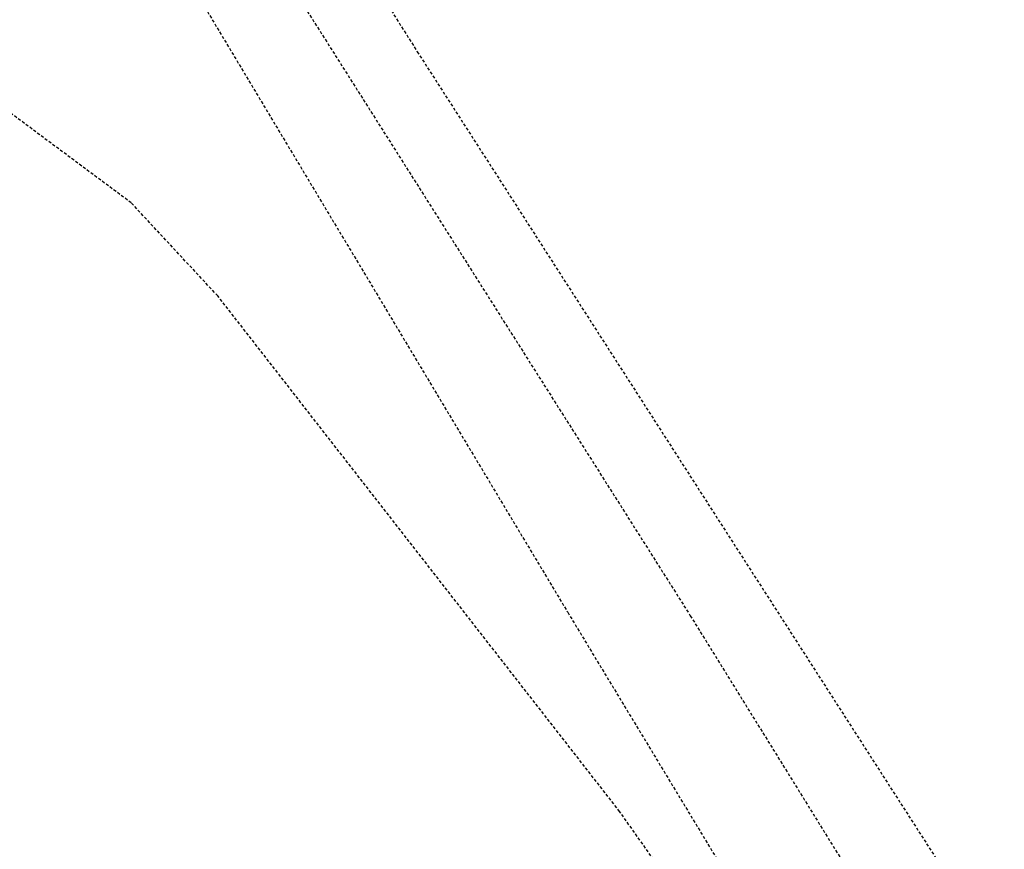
# Model space of a CAD drawing. Header units: feet. Extents: x -2779 to 2255280, y -1593 to 614924.
# Tile 61 of 125: x 2243759 to 2243814, y 596046 to 596092. Entities that reach past the tile are written whole.
import ezdxf
from ezdxf import colors
from ezdxf.entities.mleader import LeaderData, LeaderLine
from ezdxf.math import Vec2, Vec3

# ---------------------------------------------------------------- set-up
doc = ezdxf.new("R2010")
doc.units = ezdxf.units.FT
doc.header["$MEASUREMENT"] = 0
doc.linetypes.add('OhDOT_USTN3', pattern=[0.22, 0.165, -0.055])
doc.layers.add('DT_X_Contour_Minor', color=136, linetype='OhDOT_USTN3')
doc.layers.add('SH_TEXT_DR_Junction_Labels_South System', color=7, linetype='Continuous')
doc.styles.add('Slanted-Normal', font='font31.shx', dxfattribs={"height": 0.14})

# ---------------------------------------------------------------- blocks, each defined once
blk = doc.blocks.new('_Dot')
at = {"color": 0, "linetype": 'ByBlock', "lineweight": -2}
blk.add_line((-0.5, 0), (-1, 0), dxfattribs=at)
at = {"color": 0, "linetype": 'ByBlock', "const_width": 0.5}
blk.add_lwpolyline([(-0.25, 0, 1), (0.25, 0, 1)], format="xyb", close=True, dxfattribs=at)

msp = doc.modelspace()

# ---------------------------------------------------------------- linework, layer by layer
at = {"layer": 'DT_X_Contour_Minor'}
for points in [[(2243498.559, 596541.845), (2243525.469, 596497.106), (2243559.259, 596443.915), (2243589.119, 596397.045), (2243605.569, 596370.785), (2243636.499, 596314.204), (2243657.879, 596274.495), (2243654.339, 596273.806), (2243654.889, 596246.115), (2243655.909, 596244.476), (2243691.599, 596230.715), (2243695.989, 596225.646), (2243713.369, 596198.185), (2243733.989, 596165.375), (2243758.649, 596126.165), (2243781.32, 596090.275), (2243813.539, 596040.165), (2243836.809, 596002.925)], [(2243689.056, 596196.862), (2243698.387, 596200.256), (2243701.217, 596200.357), (2243702.916, 596200.123), (2243704.381, 596199.124), (2243711.799, 596192.015), (2243712.839, 596190.305), (2243717.5, 596183.776), (2243719.619, 596179.155), (2243736.149, 596151.966), (2243766.399, 596106.415), (2243796.529, 596058.845), (2243831.179, 596002.925)], [(2243718.268, 596172.616), (2243722.463, 596168.42), (2243729.057, 596159.744), (2243732.233, 596154.421), (2243749.784, 596125.347), (2243761.31, 596106.379), (2243789.699, 596059.035), (2243821.239, 596006.875), (2243823.559, 596002.925)], [(2243821.115, 596002.925), (2243807.507, 596025.205), (2243802.792, 596032.809), (2243795.563, 596043.736), (2243792.591, 596047.934), (2243770.198, 596076.672), (2243765.382, 596081.851), (2243741.201, 596099.849), (2243719.89, 596115.475), (2243698.894, 596134.314), (2243691.514, 596143.085), (2243688.835, 596150.964), (2243680.714, 596158.998), (2243680.003, 596159.321), (2243672.042, 596161.83), (2243661.532, 596163.591), (2243652.796, 596165.669), (2243641.964, 596171.198)]]:
    msp.add_lwpolyline(points, dxfattribs=at)

# ---------------------------------------------------------------- next in the draw order: leaders
at = {"layer": 'SH_TEXT_DR_Junction_Labels_South System'}
ml = msp.add_multileader_mtext('Standard', dxfattribs=at)
ml.set_content('205A\\PA=1.07 Ac\\PC=0.40\\PTc=37 MIN.', color=256, style='Slanted-Normal')
ml.set_leader_properties()
ml.set_arrow_properties(name='DOT')
ml.build(insert=Vec2(0, 0))
ml.multileader.update_dxf_attribs({"has_text_frame": 1, "dogleg_length": 0.12, "arrow_head_size": 10, "scale": 50})
ctx = ml.context
ctx.base_point, ctx.scale, ctx.char_height, ctx.arrow_head_size, ctx.landing_gap_size, ctx.plane_origin = Vec3(2254563.34, 596075.404, -1057.087), 50, 6, 10, 2.5, Vec3(2254769.551, 596095.526, -1057.087)
ctx.text_align_type = 2
notes = []
notes.append((ctx, [(0, (0, 0, 0), (0, 0), (1, 0), 1, [])]))
ctx.mtext.insert, ctx.mtext.alignment, ctx.mtext.flow_direction = Vec3(2254613.364, 596078.404, -1057.087), 3, 5
ctx.mtext.has_bg_fill, ctx.mtext.bg_color, ctx.mtext.bg_scale_factor, ctx.mtext.bg_transparency, ctx.mtext.use_window_bg_color = 1, -1027028792, 1.5, 0, 1
for ctx, leaders in notes:
    for number, flags, end, landing, length, lines in leaders:
        leader = LeaderData()
        leader.index, (leader.has_last_leader_line, leader.has_dogleg_vector, leader.attachment_direction) = number, flags
        leader.last_leader_point, leader.dogleg_vector, leader.dogleg_length = Vec3(end), Vec3(landing), length
        for number, points, colour, breaks in lines:
            line = LeaderLine()
            line.index, line.vertices, line.color, line.breaks = number, Vec3.list(points), colors.encode_raw_color(colour), breaks
            leader.lines.append(line)
        ctx.leaders.append(leader)

# ---------------------------------------------------------------- next in the draw order: leaders
ml = msp.add_multileader_mtext('Standard', dxfattribs=at)
ml.set_content('205A\\PA=1.00 Ac\\PC=0.42\\PTc=37 MIN.', color=256, style='Slanted-Normal')
ml.set_leader_properties()
ml.set_arrow_properties(name='DOT')
ml.build(insert=Vec2(0, 0))
ml.multileader.update_dxf_attribs({"has_text_frame": 1, "dogleg_length": 0.12, "arrow_head_size": 10, "scale": 50})
ctx = ml.context
ctx.base_point, ctx.scale, ctx.char_height, ctx.arrow_head_size, ctx.landing_gap_size, ctx.plane_origin = Vec3(2245953.801, 596068.457), 50, 6, 10, 2.5, Vec3(2246209.794, 596225.018)
notes = []
notes.append((ctx, [(0, (0, 0, 0), (0, 0), (1, 0), 1, [])]))
ctx.mtext.insert, ctx.mtext.flow_direction = Vec3(2245956.301, 596071.457), 5
ctx.mtext.has_bg_fill, ctx.mtext.bg_color, ctx.mtext.bg_scale_factor, ctx.mtext.bg_transparency, ctx.mtext.use_window_bg_color = 1, -1027028792, 1.5, 0, 1
for ctx, leaders in notes:
    for number, flags, end, landing, length, lines in leaders:
        leader = LeaderData()
        leader.index, (leader.has_last_leader_line, leader.has_dogleg_vector, leader.attachment_direction) = number, flags
        leader.last_leader_point, leader.dogleg_vector, leader.dogleg_length = Vec3(end), Vec3(landing), length
        for number, points, colour, breaks in lines:
            line = LeaderLine()
            line.index, line.vertices, line.color, line.breaks = number, Vec3.list(points), colors.encode_raw_color(colour), breaks
            leader.lines.append(line)
        ctx.leaders.append(leader)

doc.saveas('drawing.dxf')
